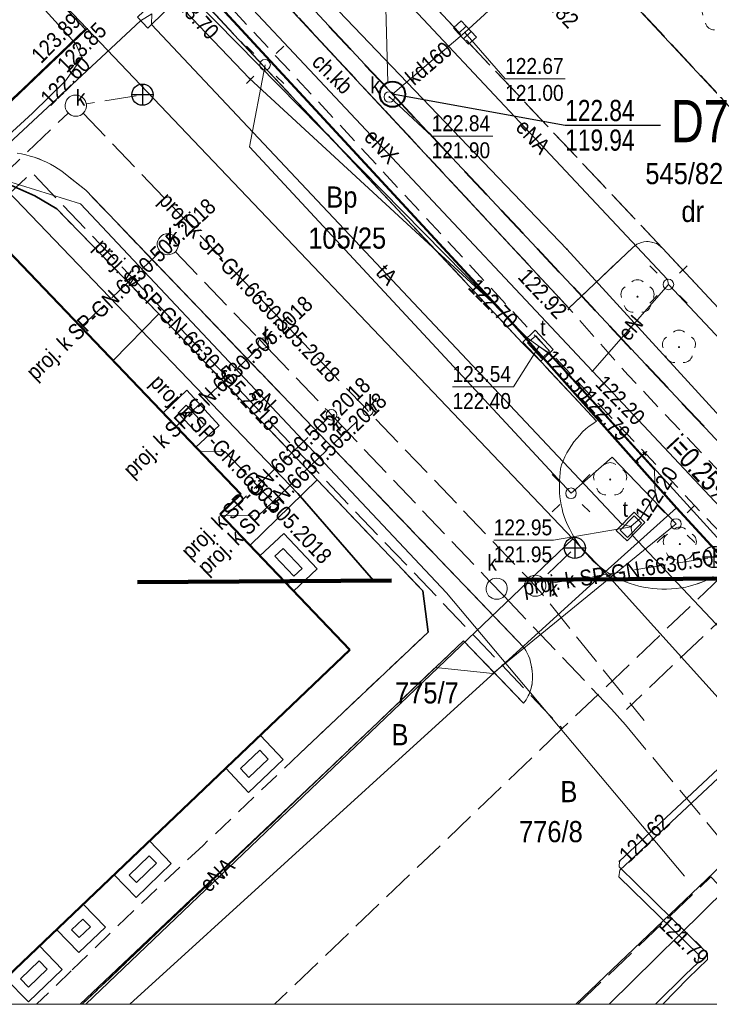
# Model space of a CAD drawing. Extents: x 6439600 to 6443631, y 5654340 to 5654937.
# Tile 13 of 54: x 6440953 to 6440986, y 5654404 to 5654450. Entities that reach past the tile are written whole.
import ezdxf
from ezdxf.enums import TextEntityAlignment as Align

# ---------------------------------------------------------------- set-up
doc = ezdxf.new("R2010")
doc.units = 0
doc.header["$MEASUREMENT"] = 0
for name, pattern in [('1.0_0.5', [1.5, 1, -0.5]), ('1.5_0.5', [2, 1.5, -0.5]), ('1.5_1.0', [2.5, 1.5, -1]), ('2', [0.9, 0.6, -0.3]), ('219-500', [0]), ('PRZER2-1', [3, 2, -1]), ('PRZER3-1', [4, 3, -1])]:
    doc.linetypes.add(name, pattern=pattern)
doc.layers.get('0').update_dxf_attribs({"color": 2, "linetype": 'CONTINUOUS', "lineweight": 5})
for name, color, linetype, lineweight in [('!kanalizacja deszczowa', 24, '1.5_1.0', 40), ('!opisy', 7, 'CONTINUOUS', 18), ('!studnie', 24, 'CONTINUOUS', 40), ('1ramki', 7, 'PRZER2-1', 18), ('z - kartowanie', 2, 'CONTINUOUS', 5), ('z - MPZT', 121, 'PRZER3-1', 18)]:
    doc.layers.add(name, color=color, linetype=linetype, lineweight=lineweight)
for name, color, linetype in [('203-punkt graniczny', 7, 'CONTINUOUS'), ('209-oznaczenie konturu klasyfikacyjnego', 7, 'CONTINUOUS'), ('210-oznaczenie konturu użytku gruntowego', 7, 'CONTINUOUS'), ('211-numer działki ewidencyjnej', 7, 'CONTINUOUS'), ('217-kontur klasyfikacyjny', 7, 'CONTINUOUS'), ('218-kontur użytku gruntowego', 7, 'CONTINUOUS'), ('219-działka ewidencyjna', 7, 'CONTINUOUS'), ('312-budynek ewidencyjny', 7, 'CONTINUOUS'), ('chodnik', 7, 'CONTINUOUS'), ('chodnik-Atr17', 7, 'CONTINUOUS'), ('drzewo liściaste', 7, 'CONTINUOUS'), ('jezdnia', 7, 'CONTINUOUS'), ('komora podziemna', 7, 'CONTINUOUS'), ('kratka ściekowa', 7, 'CONTINUOUS'), ('krawężnik', 7, 'CONTINUOUS'), ('latarnia', 7, 'CONTINUOUS'), ('Liczby', 7, 'CONTINUOUS'), ('Linie_odn', 7, 'CONTINUOUS'), ('ogrodzenie trwałe', 7, 'CONTINUOUS'), ('Opis_PZ', 7, 'CONTINUOUS'), ('pikieta sztuczna', 7, 'CONTINUOUS'), ('pikieta sztuczna-Atr2', 7, 'CONTINUOUS'), ('przewód ciepłowniczy', 7, 'CONTINUOUS'), ('przewód elektroenergetyczny podziemny', 7, 'CONTINUOUS'), ('przewód elektroenergetyczny podziemny-Atr1', 7, 'CONTINUOUS'), ('przewód kanalizacyjny', 7, 'CONTINUOUS'), ('przewód kanalizacyjny - ob. projektowany', 7, 'CONTINUOUS'), ('przewód kanalizacyjny - ob. projektowany-Atr1', 7, 'CONTINUOUS'), ('przewód kanalizacyjny-Atr1', 7, 'CONTINUOUS'), ('przewód telekomunikacyjny podziemny', 7, 'CONTINUOUS'), ('przewód telekomunikacyjny podziemny-Atr1', 7, 'CONTINUOUS'), ('przewód wodociągowy - ob. projektowany', 7, 'CONTINUOUS'), ('przewód wodociągowy - ob. projektowany-Atr1', 7, 'CONTINUOUS'), ('rzedna', 7, 'CONTINUOUS'), ('rzedna-Atr2', 7, 'CONTINUOUS'), ('rzedna-Atr3', 7, 'CONTINUOUS'), ('studnia kanalizacyjna - ob. projektowany', 7, 'CONTINUOUS'), ('studnia kanalizacyjna - ob. projektowany-Atr17', 7, 'CONTINUOUS'), ('taras', 7, 'CONTINUOUS'), ('Teksty', 7, 'CONTINUOUS'), ('wylot kanału - ob. projektowany', 7, 'CONTINUOUS'), ('właz do komory lub kanału', 7, 'CONTINUOUS'), ('właz do komory lub kanału - okrągły', 7, 'CONTINUOUS'), ('właz do komory lub kanału - okrągły-Atr17', 7, 'CONTINUOUS'), ('właz do komory lub kanału-Atr17', 7, 'CONTINUOUS'), ('Zakres', 7, 'CONTINUOUS')]:
    doc.layers.add(name, color=color, linetype=linetype)
doc.styles.add('MapaZas', font='geodezja.shx', dxfattribs={"width": 0.9})
doc.styles.get("Standard").update_dxf_attribs({"font": 'Working1250', "width": 0.75})
doc.linetypes.add('902-500', pattern='A,3.75,0,[1,ksztalty.shx,S=0.5,R=0,X=0,Y=0],3.75', length=7.5)
doc.linetypes.add('NLZ', pattern='A,3,-1,[35,msgB.shx,S=0.008,R=0,X=-0.5,Y=0],3', length=7)

# ---------------------------------------------------------------- blocks, each defined once
blk = doc.blocks.new('203')
at = {"linetype": 'Continuous', "lineweight": 0}
h = blk.add_hatch(color=0, dxfattribs=at)
edge = h.paths.add_edge_path()
edge.add_arc((0, 0), 0.045, 0, 360)
blk = doc.blocks.new('PW01')
at = {"linetype": 'Continuous', "lineweight": 13}
h = blk.add_hatch(color=0, dxfattribs=at)
edge = h.paths.add_edge_path()
edge.add_arc((0, 0), 0.045, 0, 360)
blk = doc.blocks.new('OP021')
at = {"linetype": 'Continuous', "lineweight": 13}
h = blk.add_hatch(color=0, dxfattribs=at)
edge = h.paths.add_edge_path()
edge.add_arc((0, 0), 0.05, 0, 360)
at = {"color": 0, "linetype": 'Continuous', "lineweight": 13}
for centre, start, end in [((-0.38, 0.124), 121.308, 202.548), ((0, 0.4), 49.272, 130.728), ((0.38, 0.124), 337.452, 58.692), ((-0.235, -0.324), 193.221, 274.871), ((0.235, -0.324), 265.129, 346.779)]:
    blk.add_arc(centre, 0.4, start, end, dxfattribs=at)
blk = doc.blocks.new('SM01')
at = {"color": 0, "linetype": 'Continuous', "lineweight": 13}
for p, q in [((-0.53, 0.531), (-0.883, 0.884)), ((0.531, 0.531), (0.884, 0.884)), ((-0.53, -0.53), (-0.883, -0.883)), ((0.531, -0.53), (0.884, -0.883))]:
    blk.add_line(p, q, dxfattribs=at)
blk.add_circle((0, 0), 0.25, dxfattribs=at)
blk = doc.blocks.new('US22')
at = {"color": 0, "linetype": 'Continuous', "lineweight": 13}
blk.add_circle((0, 0), 0.25, dxfattribs=at)
blk = doc.blocks.new('US05')
at = {"color": 0, "linetype": 'Continuous', "lineweight": 13}
for p, q in [((-0.525, -0.25), (-0.525, 0.25)), ((-0.525, 0.25), (-0.175, 0.25)), ((-0.175, -0.25), (-0.175, 0.25)), ((-0.175, 0.25), (0.175, 0.25)), ((0.175, -0.25), (0.175, 0.25)), ((0.175, 0.25), (0.525, 0.25)), ((0.525, -0.25), (0.525, 0.25)), ((-0.525, -0.25), (-0.175, -0.25)), ((-0.175, -0.25), (0.175, -0.25)), ((0.175, -0.25), (0.525, -0.25))]:
    blk.add_line(p, q, dxfattribs=at)
blk = doc.blocks.new('US15')
at = {"color": 0, "linetype": 'Continuous', "lineweight": 13}
blk.add_circle((0, 0), 0.25, dxfattribs=at)
blk = doc.blocks.new('SUKE')
at = {"color": 0, "linetype": 'Continuous'}
for p, q in [((0, 0.5), (0, -0.5)), ((-0.5, 0), (0.5, 0))]:
    blk.add_line(p, q, dxfattribs=at)
blk.add_circle((-0.001, -0.001), 0.5, dxfattribs=at)

msp = doc.modelspace()

# ---------------------------------------------------------------- linework, layer by layer
at = {"layer": '!kanalizacja deszczowa'}
msp.add_lwpolyline([(6440864.685, 5654560.493), (6440865.933, 5654559.191), (6440893.301, 5654529.818), (6440925.17, 5654495.598), (6440970.84, 5654446.706), (6440992.241, 5654423.856)], dxfattribs=at)
at = {"layer": '!opisy', "color": 24}
msp.add_lwpolyline([(6440978.211, 5654454.89), (6440970.411, 5654454.89), (6440970.62, 5654447.256)], dxfattribs=at)
at = {"layer": '!studnie'}
msp.add_circle((6440970.84, 5654446.706), 0.6, dxfattribs=at)
at = {"layer": '1ramki', "color": 0, "linetype": 'Continuous', "lineweight": 13}
msp.add_lwpolyline([(6441061.201, 5654403.694), (6440774.191, 5654403.694), (6440774.191, 5654606.899), (6441061.201, 5654606.899)], close=True, dxfattribs=at)
at = {"layer": '217-kontur klasyfikacyjny', "color": 0, "linetype": 'Continuous', "lineweight": 13, "flags": 128}
for points in [[(6440984.25, 5654427.166), (6440980.87, 5654424.116)], [(6440996.06, 5654414.316), (6440984.25, 5654427.166)], [(6440980.87, 5654424.116), (6440990.13, 5654413.846)]]:
    msp.add_lwpolyline(points, dxfattribs=at)
at = {"layer": '218-kontur użytku gruntowego', "color": 0, "linetype": 'Continuous', "lineweight": 13, "flags": 128}
for points in [[(6440964.09, 5654447.446), (6440951.87, 5654460.236)], [(6440951.87, 5654460.236), (6440964.09, 5654447.446)], [(6440909.03, 5654404.506), (6440956.42, 5654449.796)], [(6440956.42, 5654449.796), (6440909.03, 5654404.506)], [(6440956.42, 5654449.796), (6440979.36, 5654425.686)], [(6440979.36, 5654425.686), (6440956.42, 5654449.796)], [(6440975.96, 5654436.496), (6440964.09, 5654447.446)], [(6440964.09, 5654447.446), (6440975.96, 5654436.496)], [(6440984.25, 5654427.166), (6440975.96, 5654436.496)], [(6440975.96, 5654436.496), (6440984.25, 5654427.166)], [(6440980.87, 5654424.116), (6440984.25, 5654427.166)], [(6440984.25, 5654427.166), (6440980.87, 5654424.116)], [(6440996.06, 5654414.316), (6440984.25, 5654427.166)], [(6440984.25, 5654427.166), (6440996.06, 5654414.316)], [(6440979.36, 5654425.686), (6440980.87, 5654424.116)], [(6440980.87, 5654424.116), (6440979.36, 5654425.686)], [(6440990.13, 5654413.846), (6440980.87, 5654424.116)], [(6440980.87, 5654424.116), (6440990.13, 5654413.846)]]:
    msp.add_lwpolyline(points, dxfattribs=at)
at = {"layer": '219-działka ewidencyjna', "color": 0, "linetype": '219-500', "lineweight": 13, "flags": 128}
for points in [[(6440881.38, 5654541.426), (6440979.07, 5654439.386)], [(6440964.09, 5654447.446), (6440951.87, 5654460.236)], [(6440949.04, 5654457.536), (6440956.42, 5654449.796)], [(6440909.03, 5654404.506), (6440956.42, 5654449.796)], [(6440979.36, 5654425.686), (6440956.42, 5654449.796)], [(6440975.96, 5654436.496), (6440964.09, 5654447.446)], [(6440984.25, 5654427.166), (6440975.96, 5654436.496)], [(6440980.87, 5654424.116), (6440984.25, 5654427.166)], [(6440996.06, 5654414.316), (6440984.25, 5654427.166)], [(6440980.87, 5654424.116), (6440979.36, 5654425.686)], [(6440980.87, 5654424.116), (6440990.13, 5654413.846)]]:
    msp.add_lwpolyline(points, dxfattribs=at)
at = {"layer": '219-działka ewidencyjna', "color": 0, "linetype": '219-500', "lineweight": 13}
for points in [[(6440979.07, 5654439.386), (6441011.675, 5654403.694)], [(6440956.357, 5654403.694), (6440979.36, 5654425.686)], [(6440980.87, 5654424.116), (6440958.429, 5654403.694)], [(6440990.13, 5654413.846), (6440979.499, 5654403.694)]]:
    msp.add_lwpolyline(points, dxfattribs=at)
at = {"layer": '312-budynek ewidencyjny', "color": 0, "linetype": 'Continuous', "lineweight": 50, "flags": 128}
for points in [[(6440952.32, 5654439.686), (6440963.67, 5654427.806)], [(6440963.67, 5654427.806), (6440962.7, 5654426.856)], [(6440962.7, 5654426.856), (6440968.82, 5654420.446)]]:
    msp.add_lwpolyline(points, dxfattribs=at)
at = {"layer": '312-budynek ewidencyjny', "color": 0, "linetype": 'Continuous', "lineweight": 50}
msp.add_lwpolyline([(6440968.82, 5654420.446), (6440951.276, 5654403.694)], dxfattribs=at)
at = {"layer": 'chodnik', "color": 0, "linetype": '1.0_0.5', "lineweight": 13, "flags": 128}
msp.add_lwpolyline([(6440980.53, 5654432.106), (6440987.28, 5654424.976), (6440987.44, 5654425.116), (6440987.65, 5654425.296), (6440987.85, 5654425.476), (6440988.04, 5654425.656), (6440988.23, 5654425.846), (6440988.42, 5654426.036), (6440988.61, 5654426.236), (6440988.69, 5654426.326), (6440981.97, 5654433.426), (6440979.17, 5654436.596), (6440961.9, 5654455.176), (6440960.55, 5654456.606), (6440955.77, 5654461.766), (6440951.12, 5654466.576), (6440949.8, 5654465.276)], close=True, dxfattribs=at)
at = {"layer": 'chodnik', "color": 0, "linetype": '1.0_0.5', "lineweight": 13}
for points in [[(6440956.184, 5654403.694), (6440974.19, 5654420.876), (6440977.03, 5654417.926), (6440977.09, 5654418.006), (6440977.15, 5654418.086), (6440977.2, 5654418.176), (6440977.25, 5654418.266), (6440977.29, 5654418.356), (6440977.33, 5654418.446), (6440977.36, 5654418.546), (6440977.39, 5654418.636), (6440977.43, 5654418.836), (6440977.44, 5654418.936), (6440977.45, 5654419.036), (6440977.45, 5654419.136), (6440977.45, 5654419.286), (6440977.44, 5654419.436), (6440977.41, 5654419.646), (6440977.39, 5654419.726), (6440977.36, 5654419.866), (6440977.32, 5654420.016), (6440977.26, 5654420.156), (6440977.2, 5654420.286), (6440977.14, 5654420.416), (6440977.06, 5654420.546), (6440956.35, 5654442.166), (6440955.39, 5654442.936), (6440955.22, 5654443.066), (6440955.05, 5654443.186), (6440954.87, 5654443.296), (6440954.69, 5654443.396), (6440954.5, 5654443.496), (6440954.31, 5654443.576), (6440954.15, 5654443.646), (6440953.92, 5654443.726), (6440953.72, 5654443.786), (6440953.52, 5654443.846), (6440953.31, 5654443.886), (6440953.11, 5654443.926)], [(6440952.81, 5654442.406), (6440953.95, 5654441.906), (6440954.99, 5654441.286), (6440959.8, 5654436.326), (6440967.28, 5654428.486), (6440972.27, 5654423.236), (6440972.52, 5654421.286), (6440966.46, 5654415.546), (6440961.89, 5654411.206), (6440958.59, 5654408.096), (6440955.67, 5654405.276), (6440954.022, 5654403.694)]]:
    msp.add_lwpolyline(points, dxfattribs=at)
at = {"layer": 'jezdnia', "color": 0, "linetype": '1.5_0.5', "lineweight": 13}
for points in [[(6440861.609, 5654570.427), (6440863.69, 5654568.196), (6440871.93, 5654559.186), (6440876.06, 5654554.806), (6440879.48, 5654551.236), (6440906.8, 5654521.876), (6440923.44, 5654503.956), (6440929.76, 5654497.026), (6440946.76, 5654478.746), (6440952.95, 5654472.326), (6440964.82, 5654459.366), (6440983.59, 5654439.426), (6440986.02, 5654436.826), (6440986.68, 5654436.116), (6440989.64, 5654432.796), (6440998.11, 5654423.456), (6441004.18, 5654417.086), (6441016.644, 5654403.694)], [(6441026.268, 5654403.694), (6441014.05, 5654416.826), (6441013.69, 5654417.256), (6440979.44, 5654453.976), (6440979.03, 5654454.426), (6440957.47, 5654477.596), (6440948.41, 5654487.576), (6440937.72, 5654499.056), (6440912.17, 5654526.426), (6440871.169, 5654570.427)], [(6440985.99, 5654423.906), (6440985.78, 5654423.796), (6440985.57, 5654423.696), (6440985.29, 5654423.586), (6440984.92, 5654423.466), (6440984.7, 5654423.416), (6440984.47, 5654423.376), (6440984.24, 5654423.346), (6440984.01, 5654423.326), (6440983.78, 5654423.316), (6440983.56, 5654423.316), (6440983.34, 5654423.326), (6440983.12, 5654423.346), (6440982.91, 5654423.376), (6440982.69, 5654423.416), (6440982.48, 5654423.456), (6440982.27, 5654423.516), (6440982.06, 5654423.586), (6440981.85, 5654423.666), (6440981.65, 5654423.746), (6440981.45, 5654423.846), (6440981.26, 5654423.946), (6440981.07, 5654424.056), (6440980.89, 5654424.176), (6440980.7, 5654424.316), (6440980.52, 5654424.466), (6440980.34, 5654424.626), (6440980.17, 5654424.796), (6440980.01, 5654424.966), (6440979.85, 5654425.146), (6440979.78, 5654425.236), (6440979.7, 5654425.336), (6440979.57, 5654425.526), (6440979.44, 5654425.726), (6440979.32, 5654425.936), (6440979.21, 5654426.146), (6440979.1, 5654426.356), (6440979.01, 5654426.576), (6440978.95, 5654426.756), (6440978.89, 5654426.936), (6440978.85, 5654427.116), (6440978.81, 5654427.306), (6440978.77, 5654427.496), (6440978.75, 5654427.676), (6440978.73, 5654427.866), (6440978.72, 5654428.056), (6440978.72, 5654428.246), (6440978.72, 5654428.436), (6440978.74, 5654428.626), (6440978.76, 5654428.816), (6440978.78, 5654428.996), (6440978.82, 5654429.186), (6440978.9, 5654429.376), (6440978.98, 5654429.566), (6440979.07, 5654429.756), (6440979.18, 5654429.936), (6440979.29, 5654430.106), (6440979.41, 5654430.276), (6440979.54, 5654430.436), (6440979.68, 5654430.596), (6440979.82, 5654430.746), (6440979.97, 5654430.886), (6440980.13, 5654431.016), (6440980.3, 5654431.136), (6440980.47, 5654431.256), (6440977.87, 5654434.036), (6440976.98, 5654434.946), (6440956.78, 5654456.576)], [(6440927.47, 5654422.236), (6440932.21, 5654426.916), (6440935.64, 5654430.016), (6440949.03, 5654442.806), (6440956.33, 5654449.786), (6440953.17, 5654453.116), (6440952.1, 5654454.166), (6440922.97, 5654426.346), (6440899.252, 5654403.694)], [(6440953.17, 5654453.116), (6440956.33, 5654449.786), (6440949.03, 5654442.806)], [(6440953.11, 5654443.926), (6440953.31, 5654443.886), (6440953.52, 5654443.846), (6440953.72, 5654443.786), (6440953.92, 5654443.726), (6440954.15, 5654443.646), (6440954.31, 5654443.576), (6440954.5, 5654443.496), (6440954.69, 5654443.396), (6440954.87, 5654443.296), (6440955.05, 5654443.186), (6440955.22, 5654443.066), (6440955.39, 5654442.936), (6440956.35, 5654442.166), (6440977.06, 5654420.546), (6440977.14, 5654420.416), (6440977.2, 5654420.286), (6440977.26, 5654420.156), (6440977.32, 5654420.016), (6440977.36, 5654419.866), (6440977.39, 5654419.726), (6440977.42, 5654419.586), (6440977.44, 5654419.436), (6440977.45, 5654419.286), (6440977.45, 5654419.136), (6440977.45, 5654419.036), (6440977.44, 5654418.936), (6440977.43, 5654418.836), (6440977.4, 5654418.696), (6440977.36, 5654418.546), (6440977.33, 5654418.446), (6440977.29, 5654418.356), (6440977.25, 5654418.266), (6440977.2, 5654418.176), (6440977.15, 5654418.086), (6440977.09, 5654418.006), (6440977.03, 5654417.926), (6440974.19, 5654420.876), (6440956.184, 5654403.694)], [(6440979.595, 5654403.694), (6440985.87, 5654409.716), (6440991.634, 5654403.694)]]:
    msp.add_lwpolyline(points, dxfattribs=at)
at = {"layer": 'jezdnia', "color": 0, "linetype": '1.5_0.5', "lineweight": 13, "flags": 128}
msp.add_lwpolyline([(6440983.59, 5654439.426), (6440964.82, 5654459.366), (6440964.91, 5654459.266), (6440965.03, 5654459.046), (6440965.09, 5654458.816), (6440965.1, 5654458.576), (6440965.04, 5654458.336), (6440964.94, 5654458.126), (6440964.79, 5654457.946), (6440961.9, 5654455.176), (6440979.17, 5654436.596), (6440982.19, 5654439.466), (6440982.28, 5654439.546), (6440982.38, 5654439.616), (6440982.48, 5654439.656), (6440982.6, 5654439.706), (6440982.71, 5654439.736), (6440982.83, 5654439.746), (6440982.91, 5654439.746), (6440983.07, 5654439.716), (6440983.19, 5654439.686), (6440983.3, 5654439.646), (6440983.4, 5654439.586), (6440983.5, 5654439.506)], close=True, dxfattribs=at)
at = {"layer": 'komora podziemna', "color": 0, "linetype": 'Continuous', "lineweight": 13, "flags": 128}
for points in [[(6440959.65, 5654451.166), (6440960.14, 5654450.656), (6440959.29, 5654449.836), (6440958.8, 5654450.346)], [(6440971.27, 5654447.116), (6440971.4, 5654446.926), (6440971.44, 5654446.686), (6440971.39, 5654446.466), (6440971.26, 5654446.276), (6440971.06, 5654446.146), (6440970.83, 5654446.106), (6440970.6, 5654446.156), (6440970.42, 5654446.286), (6440970.29, 5654446.486), (6440970.24, 5654446.716), (6440970.3, 5654446.946), (6440970.43, 5654447.126), (6440970.62, 5654447.256), (6440970.86, 5654447.306), (6440971.08, 5654447.246)], [(6440977.57, 5654435.556), (6440978.43, 5654434.636), (6440977.85, 5654434.096), (6440976.99, 5654434.996)], [(6440981.41, 5654426.086), (6440982.25, 5654426.956), (6440982.76, 5654426.466), (6440981.92, 5654425.596)]]:
    msp.add_lwpolyline(points, close=True, dxfattribs=at)
at = {"layer": 'krawężnik', "color": 0, "linetype": 'Continuous', "lineweight": 13, "flags": 128}
for points in [[(6440948.99, 5654486.946), (6440957.47, 5654477.596), (6440979.03, 5654454.426), (6440979.44, 5654453.976), (6441013.69, 5654417.256)], [(6440961.9, 5654455.176), (6440979.17, 5654436.596), (6440982.19, 5654439.466), (6440982.28, 5654439.546), (6440982.38, 5654439.616), (6440982.48, 5654439.656), (6440982.6, 5654439.706), (6440982.71, 5654439.736), (6440982.83, 5654439.746), (6440982.91, 5654439.746), (6440983.07, 5654439.716), (6440983.19, 5654439.686), (6440983.3, 5654439.646), (6440983.4, 5654439.586), (6440983.5, 5654439.506), (6440983.59, 5654439.426)], [(6440989.64, 5654432.796), (6440986.68, 5654436.116), (6440986.02, 5654436.826), (6440983.59, 5654439.426)]]:
    msp.add_lwpolyline(points, dxfattribs=at)
at = {"layer": 'krawężnik', "color": 0, "linetype": 'Continuous', "lineweight": 13}
for points in [[(6440985.99, 5654423.906), (6440985.78, 5654423.796), (6440985.57, 5654423.696), (6440985.36, 5654423.616), (6440985.14, 5654423.536), (6440984.92, 5654423.466), (6440984.7, 5654423.416), (6440984.47, 5654423.376), (6440984.24, 5654423.346), (6440984.01, 5654423.326), (6440983.78, 5654423.316), (6440983.56, 5654423.316), (6440983.34, 5654423.326), (6440983.12, 5654423.346), (6440982.91, 5654423.376), (6440982.69, 5654423.416), (6440982.48, 5654423.456), (6440982.27, 5654423.516), (6440982.06, 5654423.586), (6440981.85, 5654423.666), (6440981.65, 5654423.746), (6440981.45, 5654423.846), (6440981.26, 5654423.946), (6440981.07, 5654424.056), (6440980.89, 5654424.176), (6440980.7, 5654424.316), (6440980.52, 5654424.466), (6440980.34, 5654424.626), (6440980.17, 5654424.796), (6440980.01, 5654424.966), (6440979.85, 5654425.146), (6440979.7, 5654425.336), (6440979.57, 5654425.526), (6440979.44, 5654425.726), (6440979.32, 5654425.936), (6440979.21, 5654426.146), (6440979.1, 5654426.356), (6440979.01, 5654426.576), (6440978.95, 5654426.756), (6440978.89, 5654426.936), (6440978.85, 5654427.116), (6440978.81, 5654427.306), (6440978.77, 5654427.496), (6440978.75, 5654427.676), (6440978.73, 5654427.866), (6440978.72, 5654428.056), (6440978.72, 5654428.246), (6440978.72, 5654428.436), (6440978.74, 5654428.626), (6440978.76, 5654428.816), (6440978.78, 5654428.996), (6440978.82, 5654429.186), (6440978.9, 5654429.376), (6440978.98, 5654429.566), (6440979.07, 5654429.756), (6440979.18, 5654429.936), (6440979.29, 5654430.106), (6440979.41, 5654430.276), (6440979.54, 5654430.436), (6440979.68, 5654430.596), (6440979.82, 5654430.746), (6440979.97, 5654430.886), (6440980.13, 5654431.016), (6440980.3, 5654431.136), (6440980.47, 5654431.256), (6440977.87, 5654434.036), (6440976.98, 5654434.946), (6440956.78, 5654456.576)], [(6440953.17, 5654453.116), (6440956.33, 5654449.786), (6440949.03, 5654442.806)], [(6440953.11, 5654443.926), (6440953.31, 5654443.886), (6440953.52, 5654443.846), (6440953.72, 5654443.786), (6440953.92, 5654443.726), (6440954.12, 5654443.656), (6440954.31, 5654443.576), (6440954.5, 5654443.496), (6440954.69, 5654443.396), (6440954.87, 5654443.296), (6440955.05, 5654443.186), (6440955.22, 5654443.066), (6440955.39, 5654442.936), (6440956.35, 5654442.166), (6440977.06, 5654420.546), (6440977.14, 5654420.416), (6440977.2, 5654420.286), (6440977.26, 5654420.156), (6440977.32, 5654420.016), (6440977.36, 5654419.866), (6440977.39, 5654419.726), (6440977.42, 5654419.586), (6440977.44, 5654419.436), (6440977.45, 5654419.286), (6440977.45, 5654419.136), (6440977.45, 5654419.036), (6440977.44, 5654418.936), (6440977.43, 5654418.836), (6440977.41, 5654418.736), (6440977.39, 5654418.636), (6440977.36, 5654418.546), (6440977.33, 5654418.446), (6440977.29, 5654418.356), (6440977.25, 5654418.266), (6440977.2, 5654418.176), (6440977.15, 5654418.086), (6440977.09, 5654418.006), (6440977.03, 5654417.926), (6440974.19, 5654420.876), (6440956.184, 5654403.694)]]:
    msp.add_lwpolyline(points, dxfattribs=at)
at = {"layer": 'Linie_odn', "color": 24}
msp.add_lwpolyline([(6440970.832, 5654446.722), (6440978.998, 5654445.238), (6440983.498, 5654445.238)], dxfattribs=at)
at = {"layer": 'ogrodzenie trwałe', "color": 0, "linetype": '902-500', "lineweight": 35, "flags": 128}
for points in [[(6440947.04, 5654432.576), (6440944.06, 5654435.686), (6440948.62, 5654440.176), (6440950.51, 5654441.866), (6440951.59, 5654442.276), (6440952.81, 5654442.406), (6440953.95, 5654441.906), (6440954.99, 5654441.286), (6440959.8, 5654436.326)], [(6440959.8, 5654436.326), (6440957.64, 5654434.126)], [(6440959.8, 5654436.326), (6440967.28, 5654428.486)], [(6440967.28, 5654428.486), (6440964.1, 5654425.386)], [(6440967.28, 5654428.486), (6440972.27, 5654423.236), (6440972.52, 5654421.286), (6440966.46, 5654415.546)]]:
    msp.add_lwpolyline(points, dxfattribs=at)
at = {"layer": 'przewód ciepłowniczy', "color": 0, "linetype": 'Continuous', "lineweight": 13}
for points in [[(6440983.262, 5654403.694), (6440984.67, 5654405.096), (6440985.26, 5654405.656), (6440985.31, 5654406.036), (6440981.53, 5654409.726), (6440981.57, 5654410.036), (6440991.34, 5654419.166), (6440995.18, 5654422.816), (6441002.2, 5654429.626), (6441003.28, 5654430.626), (6441003.28, 5654430.936), (6441001.2, 5654433.116), (6441000.55, 5654433.166)], [(6440983.606, 5654403.694), (6440984.8, 5654404.926), (6440985.71, 5654405.806), (6440985.71, 5654406.096), (6440981.54, 5654410.186), (6440981.56, 5654410.456), (6440991.14, 5654419.416), (6440994.99, 5654423.046), (6441001.67, 5654430.166), (6441002.44, 5654430.956), (6441002.46, 5654431.286), (6441000.56, 5654433.236), (6441000.46, 5654433.256)]]:
    msp.add_lwpolyline(points, dxfattribs=at)
at = {"layer": 'przewód elektroenergetyczny podziemny', "color": 0, "linetype": 'Continuous', "lineweight": 13, "flags": 128}
for points in [[(6440936.91, 5654469.656), (6440937.7, 5654469.436), (6440941.36, 5654466.376), (6440946.33, 5654460.546), (6440947.53, 5654458.546), (6440951.18, 5654454.256), (6440955.88, 5654449.086), (6440956.17, 5654448.426), (6440955.4, 5654447.346), (6440953.83, 5654445.806), (6440948.55, 5654440.976), (6440943.25, 5654435.996), (6440935.85, 5654444.316)], [(6440964.35, 5654458.736), (6440983.82, 5654437.946), (6440983.87, 5654437.716)], [(6440980.28, 5654433.616), (6440960.35, 5654454.866)], [(6440984.63, 5654409.746), (6440973.39, 5654423.136), (6440956.1, 5654441.526), (6440952.56, 5654442.636), (6440949.8, 5654442.086), (6440934.55, 5654427.416), (6440934.78, 5654426.656), (6440930.25, 5654422.076), (6440929.77, 5654422.076), (6440929.3, 5654422.536)], [(6440980.28, 5654433.616), (6440983.87, 5654437.716)], [(6440983.87, 5654437.716), (6441003.63, 5654416.676), (6441003.68, 5654416.466)], [(6441000.03, 5654412.576), (6440980.28, 5654433.616)]]:
    msp.add_lwpolyline(points, dxfattribs=at)
at = {"layer": 'przewód elektroenergetyczny podziemny', "color": 0, "linetype": 'Continuous', "lineweight": 13}
msp.add_lwpolyline([(6440964.82, 5654448.096), (6440964.08, 5654444.216), (6440979.27, 5654427.846), (6440981.21, 5654429.556), (6440984.23, 5654426.396), (6440975.58, 5654419.336), (6440972.87, 5654419.606), (6440969.15, 5654416.066), (6440956.085, 5654403.694)], dxfattribs=at)
at = {"layer": 'przewód kanalizacyjny', "color": 0, "linetype": 'Continuous', "lineweight": 13, "flags": 128}
for points in [[(6440970.84, 5654446.706), (6440946.98, 5654472.336)], [(6440979.09, 5654454.066), (6440974.26, 5654449.626)], [(6440970.84, 5654446.706), (6440974.26, 5654449.626)], [(6441005.55, 5654409.646), (6440970.84, 5654446.706)]]:
    msp.add_lwpolyline(points, dxfattribs=at)
at = {"layer": 'przewód kanalizacyjny - ob. projektowany', "color": 0, "linetype": '1.5_0.5', "lineweight": 13, "flags": 128}
for points in [[(6440958.73, 5654446.636), (6440956.38, 5654446.246)], [(6440937.55, 5654413.296), (6440933.23, 5654420.616), (6440933.21, 5654421.486), (6440936.17, 5654427.106), (6440936.77, 5654427.886), (6440950.82, 5654441.326), (6440955.53, 5654445.826)], [(6440956.23, 5654445.806), (6440969.51, 5654431.926), (6440969.85, 5654431.566), (6440977.24, 5654423.836), (6440977.9, 5654423.086), (6440982.73, 5654417.106)], [(6440956.13, 5654435.706), (6440959.88, 5654439.276)], [(6441002.87, 5654437.656), (6440981.89, 5654417.626)], [(6440960.62, 5654431.006), (6440964.56, 5654434.756)], [(6440965.18, 5654427.436), (6440969.5, 5654431.566)], [(6440962.86, 5654426.686), (6440967.77, 5654431.376)], [(6440961.83, 5654429.836), (6440962.92, 5654429.816)], [(6440962.92, 5654429.816), (6440965.18, 5654427.436)], [(6440964.49, 5654426.776), (6440965.18, 5654427.436)], [(6440962.72, 5654426.806), (6440964.49, 5654426.776)], [(6440979.26, 5654425.086), (6440977.95, 5654423.826)], [(6440985.73, 5654424.786), (6440978.08, 5654423.556)]]:
    msp.add_lwpolyline(points, dxfattribs=at)
at = {"layer": 'przewód kanalizacyjny - ob. projektowany', "color": 0, "linetype": '1.5_0.5', "lineweight": 13}
msp.add_lwpolyline([(6440960.58, 5654439.266), (6440964.56, 5654435.116), (6440964.91, 5654434.756), (6440967.78, 5654431.736), (6440968.13, 5654431.366), (6440975.42, 5654423.696), (6440976.11, 5654422.976), (6440981.18, 5654417.646), (6440981.85, 5654416.896), (6440987.29, 5654410.346), (6440987.94, 5654409.616), (6440993.609, 5654403.694)], dxfattribs=at)
at = {"layer": 'przewód telekomunikacyjny podziemny', "color": 0, "linetype": 'Continuous', "lineweight": 13, "flags": 128}
for points in [[(6440943.53, 5654470.676), (6440944.02, 5654470.316), (6440961.53, 5654451.116), (6440977.2, 5654435.196), (6440977.71, 5654434.826)], [(6440934.95, 5654427.826), (6440935.15, 5654428.016), (6440958.94, 5654450.176), (6440959.47, 5654450.506)], [(6440977.71, 5654434.826), (6440978.22, 5654434.446), (6440983.21, 5654428.956), (6440983.25, 5654427.756), (6440982.55, 5654426.676), (6440982.09, 5654426.276)]]:
    msp.add_lwpolyline(points, dxfattribs=at)
at = {"layer": 'przewód telekomunikacyjny podziemny', "color": 0, "linetype": 'Continuous', "lineweight": 13}
for points in [[(6440959.47, 5654450.506), (6440959.45, 5654449.996), (6440981.69, 5654426.376), (6440982.09, 5654426.276), (6440982.18, 5654425.856), (6440992.17, 5654415.246), (6440992.52, 5654415.076), (6440992.13, 5654414.596), (6440981.074, 5654403.694)], [(6441006.119, 5654403.694), (6440996.73, 5654414.126), (6440978.27, 5654434.456), (6440977.71, 5654434.826)]]:
    msp.add_lwpolyline(points, dxfattribs=at)
at = {"layer": 'przewód wodociągowy - ob. projektowany', "color": 0, "linetype": '1.5_0.5', "lineweight": 13, "flags": 128}
msp.add_lwpolyline([(6440951.19, 5654422.696), (6440950.28, 5654421.816), (6440946.06, 5654421.736), (6440939.11, 5654429.086), (6440953.8, 5654443.006), (6440974.82, 5654420.976), (6440975.65, 5654420.106), (6440978.27, 5654417.346), (6440978.6, 5654417.006), (6440978.86, 5654416.726)], dxfattribs=at)
at = {"layer": 'przewód wodociągowy - ob. projektowany', "color": 0, "linetype": '1.5_0.5', "lineweight": 13}
msp.add_lwpolyline([(6441003.7, 5654440.466), (6440978.86, 5654416.726), (6440965.265, 5654403.694)], dxfattribs=at)
at = {"layer": 'rzedna-Atr2', "color": 0, "lineweight": 13, "flags": 128}
for points in [[(6440974.26, 5654449.626), (6440976.16, 5654447.436), (6440978.987, 5654447.436)], [(6440970.69, 5654446.576), (6440972.69, 5654444.726), (6440975.576, 5654444.726)], [(6440977.74, 5654434.756), (6440976.56, 5654432.876), (6440973.674, 5654432.876)], [(6440982.11, 5654426.266), (6440978.44, 5654425.626), (6440975.618, 5654425.626)]]:
    msp.add_lwpolyline(points, dxfattribs=at)
at = {"layer": 'studnia kanalizacyjna - ob. projektowany', "color": 0, "linetype": 'Continuous', "lineweight": 13, "flags": 128}
for points in [[(6440955.58, 5654445.766), (6440955.5, 5654445.836), (6440955.44, 5654445.926), (6440955.4, 5654446.016), (6440955.38, 5654446.116), (6440955.38, 5654446.226), (6440955.41, 5654446.326), (6440955.45, 5654446.426), (6440955.51, 5654446.506), (6440955.59, 5654446.576), (6440955.68, 5654446.626), (6440955.78, 5654446.656), (6440955.89, 5654446.666), (6440955.99, 5654446.656), (6440956.09, 5654446.616), (6440956.18, 5654446.566), (6440956.26, 5654446.496), (6440956.32, 5654446.406), (6440956.36, 5654446.316), (6440956.38, 5654446.216), (6440956.38, 5654446.106), (6440956.35, 5654446.006), (6440956.31, 5654445.906), (6440956.25, 5654445.826), (6440956.17, 5654445.756), (6440956.08, 5654445.706), (6440955.98, 5654445.676), (6440955.87, 5654445.666), (6440955.77, 5654445.676), (6440955.67, 5654445.716)], [(6440959.85, 5654439.286), (6440959.79, 5654439.376), (6440959.75, 5654439.466), (6440959.73, 5654439.566), (6440959.73, 5654439.676), (6440959.76, 5654439.776), (6440959.8, 5654439.876), (6440959.86, 5654439.956), (6440959.94, 5654440.026), (6440960.03, 5654440.076), (6440960.13, 5654440.106), (6440960.24, 5654440.116), (6440960.34, 5654440.106), (6440960.44, 5654440.066), (6440960.53, 5654440.016), (6440960.61, 5654439.946), (6440960.67, 5654439.856), (6440960.71, 5654439.766), (6440960.73, 5654439.666), (6440960.73, 5654439.556), (6440960.7, 5654439.456), (6440960.66, 5654439.356), (6440960.6, 5654439.276), (6440960.52, 5654439.206), (6440960.43, 5654439.156), (6440960.33, 5654439.126), (6440960.22, 5654439.116), (6440960.12, 5654439.126), (6440960.02, 5654439.166), (6440959.93, 5654439.216)], [(6440975.46, 5654422.936), (6440975.38, 5654423.006), (6440975.32, 5654423.096), (6440975.28, 5654423.186), (6440975.26, 5654423.286), (6440975.26, 5654423.396), (6440975.29, 5654423.496), (6440975.33, 5654423.596), (6440975.39, 5654423.676), (6440975.47, 5654423.746), (6440975.56, 5654423.796), (6440975.66, 5654423.826), (6440975.77, 5654423.836), (6440975.87, 5654423.826), (6440975.97, 5654423.786), (6440976.06, 5654423.736), (6440976.14, 5654423.666), (6440976.2, 5654423.576), (6440976.24, 5654423.486), (6440976.26, 5654423.386), (6440976.26, 5654423.276), (6440976.23, 5654423.176), (6440976.19, 5654423.076), (6440976.13, 5654422.996), (6440976.05, 5654422.926), (6440975.96, 5654422.876), (6440975.86, 5654422.846), (6440975.75, 5654422.836), (6440975.65, 5654422.846), (6440975.55, 5654422.886)], [(6440977.2, 5654423.146), (6440977.14, 5654423.236), (6440977.1, 5654423.326), (6440977.08, 5654423.426), (6440977.08, 5654423.536), (6440977.11, 5654423.636), (6440977.15, 5654423.736), (6440977.21, 5654423.816), (6440977.29, 5654423.886), (6440977.38, 5654423.936), (6440977.48, 5654423.966), (6440977.59, 5654423.976), (6440977.69, 5654423.966), (6440977.79, 5654423.926), (6440977.88, 5654423.876), (6440977.96, 5654423.806), (6440978.02, 5654423.716), (6440978.06, 5654423.626), (6440978.08, 5654423.526), (6440978.08, 5654423.416), (6440978.05, 5654423.316), (6440978.01, 5654423.216), (6440977.95, 5654423.136), (6440977.87, 5654423.066), (6440977.78, 5654423.016), (6440977.68, 5654422.986), (6440977.57, 5654422.976), (6440977.47, 5654422.986), (6440977.37, 5654423.026), (6440977.28, 5654423.076)]]:
    msp.add_lwpolyline(points, close=True, dxfattribs=at)
at = {"layer": 'taras', "color": 0, "lineweight": 13}
for p, q in [((6440960.01, 5654431.646), (6440961.12, 5654432.716)), ((6440961.12, 5654432.716), (6440962.66, 5654431.056)), ((6440961.55, 5654430.026), (6440960.01, 5654431.646)), ((6440960.714, 5654431.631), (6440961.1, 5654432.003)), ((6440961.572, 5654430.729), (6440960.714, 5654431.631)), ((6440961.1, 5654432.003), (6440961.953, 5654431.083)), ((6440961.953, 5654431.083), (6440961.572, 5654430.729)), ((6440962.66, 5654431.056), (6440961.55, 5654430.026)), ((6440964.58, 5654424.886), (6440965.7, 5654425.946)), ((6440965.7, 5654425.946), (6440967.28, 5654424.276)), ((6440965.288, 5654424.868), (6440965.68, 5654425.239)), ((6440965.68, 5654425.239), (6440966.575, 5654424.294)), ((6440966.17, 5654423.216), (6440964.58, 5654424.886)), ((6440966.187, 5654423.924), (6440965.288, 5654424.868)), ((6440967.28, 5654424.276), (6440966.17, 5654423.216)), ((6440966.575, 5654424.294), (6440966.187, 5654423.924)), ((6440962.96, 5654414.856), (6440964.59, 5654416.416)), ((6440964.59, 5654416.416), (6440965.68, 5654415.266)), ((6440963.664, 5654414.838), (6440964.573, 5654415.708)), ((6440965.68, 5654415.266), (6440964.04, 5654413.706)), ((6440964.974, 5654415.285), (6440964.06, 5654414.415)), ((6440964.573, 5654415.708), (6440964.974, 5654415.285)), ((6440964.04, 5654413.706), (6440962.96, 5654414.856)), ((6440964.06, 5654414.415), (6440963.664, 5654414.838)), ((6440957.69, 5654409.816), (6440959.37, 5654411.416)), ((6440959.37, 5654411.416), (6440960.39, 5654410.346)), ((6440958.401, 5654409.803), (6440959.353, 5654410.71)), ((6440959.353, 5654410.71), (6440959.687, 5654410.359)), ((6440960.39, 5654410.346), (6440958.74, 5654408.736)), ((6440959.687, 5654410.359), (6440958.749, 5654409.444)), ((6440958.74, 5654408.736), (6440957.69, 5654409.816)), ((6440958.749, 5654409.444), (6440958.401, 5654409.803)), ((6440954.97, 5654407.226), (6440956.23, 5654408.426)), ((6440956.23, 5654408.426), (6440957.28, 5654407.346)), ((6440955.681, 5654407.213), (6440956.216, 5654407.723)), ((6440957.28, 5654407.346), (6440956.02, 5654406.146)), ((6440956.569, 5654407.36), (6440956.034, 5654406.85)), ((6440956.216, 5654407.723), (6440956.569, 5654407.36)), ((6440956.02, 5654406.146), (6440954.97, 5654407.226)), ((6440956.034, 5654406.85), (6440955.681, 5654407.213)), ((6440952.56, 5654404.916), (6440954.16, 5654406.456)), ((6440954.16, 5654406.456), (6440955.24, 5654405.336)), ((6440953.269, 5654404.905), (6440954.147, 5654405.75)), ((6440954.147, 5654405.75), (6440954.532, 5654405.351)), ((6440955.24, 5654405.336), (6440953.64, 5654403.806)), ((6440954.532, 5654405.351), (6440953.653, 5654404.51)), ((6440953.64, 5654403.806), (6440952.56, 5654404.916)), ((6440953.653, 5654404.51), (6440953.269, 5654404.905))]:
    msp.add_line(p, q, dxfattribs=at)
at = {"layer": 'właz do komory lub kanału', "color": 0, "linetype": 'Continuous', "lineweight": 13, "flags": 128}
for points in [[(6440977.22, 5654434.956), (6440977.61, 5654435.286), (6440978.26, 5654434.556), (6440977.89, 5654434.216)], [(6440982.25, 5654426.776), (6440982.6, 5654426.436), (6440981.94, 5654425.756), (6440981.59, 5654426.096)]]:
    msp.add_lwpolyline(points, close=True, dxfattribs=at)
at = {"layer": 'z - MPZT', "color": 0, "linetype": 'NLZ', "lineweight": 35}
msp.add_lwpolyline([(6440843.901, 5654560.379), (6440846.24, 5654558.086), (6440844.135, 5654555.951), (6440857.345, 5654541.559), (6440966.374, 5654427.835), (6440969.947, 5654423.719)], dxfattribs=at)
at = {"layer": 'z - MPZT', "color": 0, "linetype": 'Continuous', "lineweight": 50}
msp.add_lwpolyline([(6440987.32, 5654423.826), (6440984.25, 5654427.166), (6440975.96, 5654436.496), (6440869.606, 5654551.532), (6440862.895, 5654560.298)], dxfattribs=at)
at = {"layer": 'Zakres', "color": 221, "linetype": '2', "lineweight": 140, "ltscale": 20, "flags": 128}
msp.add_lwpolyline([(6441020.39, 5654562.126), (6440805.9, 5654559.876), (6440806.46, 5654422.716), (6441021.62, 5654424.036)], close=True, dxfattribs=at)

# ---------------------------------------------------------------- block references
at = {"layer": '203-punkt graniczny', "color": 0, "linetype": 'Continuous', "lineweight": 13}
for p in [(6440956.42, 5654449.796), (6440964.09, 5654447.446), (6440979.07, 5654439.386), (6440975.96, 5654436.496), (6440984.25, 5654427.166), (6440979.36, 5654425.686), (6440980.87, 5654424.116)]:
    msp.add_blockref('203', p, dxfattribs=at)
at = {"layer": 'drzewo liściaste', "color": 0, "linetype": 'Continuous', "lineweight": 13}
for p in [(6440982.41, 5654437.136), (6440984.37, 5654434.756), (6440981.12, 5654428.496), (6440984.41, 5654425.446)]:
    msp.add_blockref('OP021', p, dxfattribs=at)
at = {"layer": 'kratka ściekowa', "color": 0, "linetype": 'Continuous', "lineweight": 13, "rotation": 132.84}
msp.add_blockref('US05', (6440974.26, 5654449.626), dxfattribs=at)
at = {"layer": 'latarnia', "color": 0, "linetype": 'Continuous', "lineweight": 13}
for p in [(6440964.82, 5654448.096), (6440983.87, 5654437.716), (6440979.27, 5654427.846), (6440984.23, 5654426.396)]:
    msp.add_blockref('SM01', p, dxfattribs=at)
at = {"layer": 'pikieta sztuczna', "color": 0, "linetype": 'Continuous', "lineweight": 13}
for p in [(6440956.32, 5654449.726), (6440956.33, 5654449.786), (6440979.15, 5654436.536)]:
    msp.add_blockref('PW01', p, dxfattribs=at)
at = {"layer": 'rzedna', "color": 0, "linetype": 'Continuous', "lineweight": 13}
for p in [(6440974.26, 5654449.626), (6440956.17, 5654448.426), (6440970.69, 5654446.576), (6440977.2, 5654435.196), (6440977.74, 5654434.756), (6440978.22, 5654434.446), (6440978.27, 5654434.456), (6440980.28, 5654433.616), (6440982.55, 5654426.676), (6440982.11, 5654426.266), (6440981.56, 5654410.456), (6440985.31, 5654406.036)]:
    msp.add_blockref('PW01', p, dxfattribs=at)
at = {"layer": 'studnia kanalizacyjna - ob. projektowany', "color": 0, "linetype": 'Continuous', "lineweight": 13}
for p in [(6440964.74, 5654434.946), (6440969.68, 5654431.756), (6440967.96, 5654431.556)]:
    msp.add_blockref('US15', p, dxfattribs=at)
at = {"layer": 'wylot kanału - ob. projektowany', "color": 0, "linetype": 'Continuous', "lineweight": 13}
for p in [(6440959.03, 5654446.686), (6440979.45, 5654425.266), (6440986.02, 5654424.836)]:
    msp.add_blockref('SUKE', p, dxfattribs=at)
at = {"layer": 'właz do komory lub kanału - okrągły', "color": 0, "linetype": 'Continuous', "lineweight": 13}
msp.add_blockref('US22', (6440970.69, 5654446.576), dxfattribs=at)
at = {"layer": 'z - kartowanie', "color": 0, "linetype": 'Continuous', "lineweight": 13}
msp.add_blockref('OP021', (6440986.25, 5654450.476), dxfattribs=at)

# ---------------------------------------------------------------- texts
at = {"layer": '209-oznaczenie konturu klasyfikacyjnego', "color": 0, "linetype": 'Continuous', "lineweight": 13, "style": 'MapaZas', "width": 0.9}
for s, p in [('Bp', (6440967.709, 5654442.347)), ('dr', (6440984.484, 5654441.668))]:
    msp.add_text(s, height=1, dxfattribs=at).set_placement(p, align=Align.TOP_LEFT)
at = {"layer": '210-oznaczenie konturu użytku gruntowego', "color": 0, "linetype": 'Continuous', "lineweight": 13, "style": 'MapaZas', "width": 0.9}
for p in [(6440970.791, 5654415.936), (6440978.768, 5654413.247)]:
    msp.add_text('B', height=1, dxfattribs=at).set_placement(p)
at = {"layer": '211-numer działki ewidencyjnej', "color": 0, "linetype": 'Continuous', "lineweight": 13, "style": 'MapaZas', "width": 0.9}
for s, p in [('545/82', (6440982.78, 5654443.456)), ('775/7', (6440970.957, 5654418.914)), ('776/8', (6440976.814, 5654412.356))]:
    msp.add_text(s, height=1, dxfattribs=at).set_placement(p, align=Align.TOP_LEFT)
msp.add_text('105/25', height=1, dxfattribs=at).set_placement((6440966.86, 5654439.406))
at = {"layer": 'chodnik-Atr17', "color": 0, "lineweight": 13, "style": 'MapaZas', "width": 0.9}
msp.add_text('ch.kb', height=0.75, rotation=315.278, dxfattribs=at).set_placement((6440966.98, 5654448.166))
at = {"layer": 'Liczby', "color": 24, "width": 0.8}
msp.add_text('i=0.25%', height=1, rotation=313, dxfattribs=at).set_placement((6440986.376, 5654427.187), align=Align.RIGHT)
at = {"layer": 'Opis_PZ', "color": 24, "width": 0.8}
msp.add_text('D7', height=2, dxfattribs=at).set_placement((6440983.998, 5654444.438))
at = {"layer": 'pikieta sztuczna-Atr2', "color": 0, "lineweight": 13, "style": 'MapaZas', "width": 0.9}
for s, rotation, p in [('122.82', 313.006, (6440977.27, 5654451.776)), ('123.70', 312.904, (6440960.28, 5654451.246)), ('123.89', 45.465, (6440954.24, 5654448.116)), ('123.85', 45.49, (6440955.46, 5654447.676))]:
    msp.add_text(s, height=0.75, rotation=rotation, dxfattribs=at).set_placement(p)
msp.add_text('122.92', height=0.75, rotation=313.15, dxfattribs=at).set_placement((6440979.15, 5654436.536), align=Align.TOP_RIGHT)
at = {"layer": 'przewód elektroenergetyczny podziemny-Atr1', "color": 0, "lineweight": 13, "style": 'MapaZas', "width": 0.9}
for s, rotation, p in [('eNA', 313.12, (6440977.48, 5654444.706)), ('eNX', 313.164, (6440970.32, 5654444.246)), ('eN', 48.794, (6440982.08, 5654435.666)), ('eN', 313.234, (6440964.75, 5654432.336)), ('eNA', 43.44, (6440962.55, 5654409.816))]:
    msp.add_text(s, height=0.75, rotation=rotation, dxfattribs=at).set_placement(p, align=Align.MIDDLE_CENTER)
at = {"layer": 'przewód kanalizacyjny - ob. projektowany-Atr1', "color": 0, "lineweight": 13, "style": 'MapaZas', "width": 0.9}
for rotation, p in [(43.591, (6440958.01, 5654437.496)), (313.36, (6440964.09, 5654437.586)), (43.584, (6440962.59, 5654432.886)), (313.52, (6440963.69, 5654428.996)), (43.687, (6440965.32, 5654429.036)), (43.71, (6440966.09, 5654428.306)), (9.13, (6440982.86, 5654424.326))]:
    msp.add_text('proj. k SP-GN.6630.505.2018', height=0.75, rotation=rotation, dxfattribs=at).set_placement(p, align=Align.MIDDLE_CENTER)
at = {"layer": 'przewód kanalizacyjny-Atr1', "color": 0, "lineweight": 13, "style": 'MapaZas', "width": 0.9}
msp.add_text('kd160', height=0.75, rotation=40.491, dxfattribs=at).set_placement((6440972.55, 5654448.166), align=Align.MIDDLE_CENTER)
at = {"layer": 'przewód telekomunikacyjny podziemny-Atr1', "color": 0, "lineweight": 13, "style": 'MapaZas', "width": 0.9}
for s, rotation, p in [('tA', 313.276, (6440970.57, 5654438.186)), ('t', 312.269, (6440982.62, 5654429.606))]:
    msp.add_text(s, height=0.75, rotation=rotation, dxfattribs=at).set_placement(p, align=Align.MIDDLE_CENTER)
at = {"layer": 'przewód wodociągowy - ob. projektowany-Atr1', "color": 0, "lineweight": 13, "style": 'MapaZas', "width": 0.9}
msp.add_text('proj. w SP-GN.6630.505.2018', height=0.75, rotation=313.66, dxfattribs=at).set_placement((6440961.11, 5654435.346), align=Align.MIDDLE_CENTER)
at = {"layer": 'rzedna-Atr2', "color": 0, "lineweight": 13, "style": 'MapaZas', "width": 0.9}
for s, rotation, p in [('122.60', 44.447, (6440954.4, 5654446.366)), ('122.70', 314.546, (6440974.63, 5654437.806)), ('123.50', 312.268, (6440978.22, 5654434.446)), ('122.79', 312.24, (6440980, 5654432.546)), ('122.20', 57.051, (6440982.55, 5654426.676)), ('121.62', 43.084, (6440981.72, 5654410.606)), ('121.79', 315.689, (6440983.61, 5654407.696))]:
    msp.add_text(s, height=0.75, rotation=rotation, dxfattribs=at).set_placement(p, align=Align.MIDDLE_LEFT)
for s, p in [('122.67', (6440976.16, 5654447.444)), ('122.84', (6440972.69, 5654444.734)), ('123.54', (6440973.674, 5654432.884)), ('122.95', (6440975.618, 5654425.634))]:
    msp.add_text(s, height=0.75, dxfattribs=at).set_placement(p, align=Align.BOTTOM_LEFT)
msp.add_text('122.20', height=0.75, rotation=314.212, dxfattribs=at).set_placement((6440980.37, 5654432.976))
at = {"layer": 'rzedna-Atr3', "color": 0, "lineweight": 13, "style": 'MapaZas', "width": 0.9}
for s, p in [('121.00', (6440976.16, 5654446.168)), ('121.90', (6440972.69, 5654443.458)), ('122.40', (6440973.674, 5654431.609)), ('121.95', (6440975.618, 5654424.359))]:
    msp.add_text(s, height=0.75, dxfattribs=at).set_placement(p, align=Align.BOTTOM_LEFT)
at = {"layer": 'studnia kanalizacyjna - ob. projektowany-Atr17', "color": 0, "lineweight": 13, "style": 'MapaZas', "width": 0.9}
for p in [(6440955.88, 5654446.166), (6440960.23, 5654439.616), (6440964.74, 5654434.946), (6440969.68, 5654431.756), (6440975.32, 5654424.186), (6440978.2, 5654422.966)]:
    msp.add_text('k', height=0.75, dxfattribs=at).set_placement(p)
msp.add_text('k', height=0.75, dxfattribs=at).set_placement((6440967.96, 5654431.556), align=Align.TOP_LEFT)
at = {"layer": 'Teksty', "color": 24, "width": 0.8}
for s, p in [('122.84', (6440978.998, 5654445.438)), ('119.94', (6440978.998, 5654444.038))]:
    msp.add_text(s, height=1, dxfattribs=at).set_placement(p)
at = {"layer": 'właz do komory lub kanału - okrągły-Atr17', "color": 0, "lineweight": 13, "style": 'MapaZas', "width": 0.9}
msp.add_text('k', height=0.75, dxfattribs=at).set_placement((6440969.8, 5654446.756))
at = {"layer": 'właz do komory lub kanału-Atr17', "color": 0, "lineweight": 13, "style": 'MapaZas', "width": 0.9}
for p in [(6440977.82, 5654435.306), (6440981.71, 5654426.736)]:
    msp.add_text('t', height=0.75, dxfattribs=at).set_placement(p)

doc.saveas('drawing.dxf')
